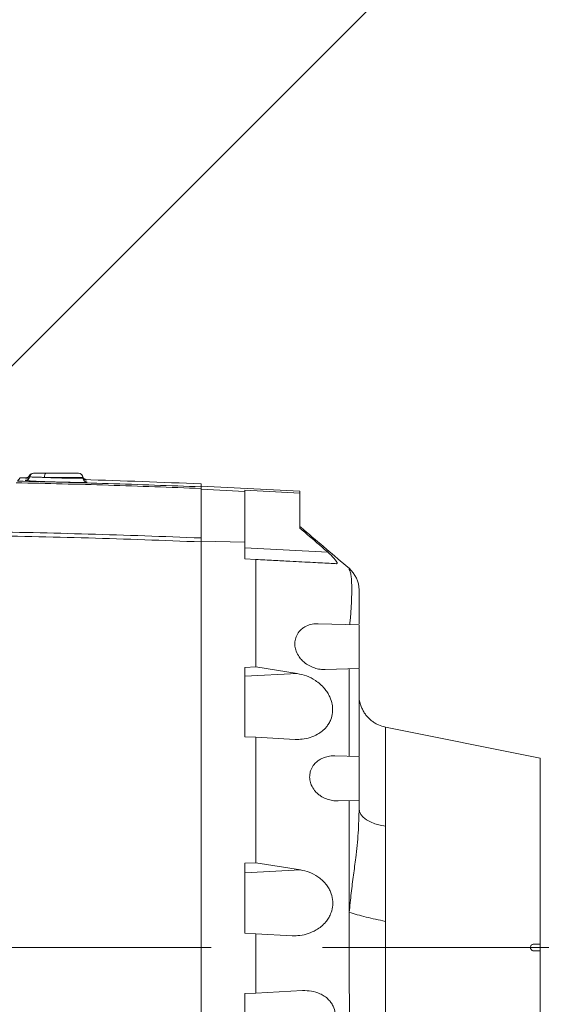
# Model space of a CAD drawing. Header units: millimetres. Extents: x 0 to 16820, y 0 to 11880.
# Tile 54 of 97: x 8311 to 8549, y 6304 to 6753. Entities that reach past the tile are written whole.
import ezdxf

# ---------------------------------------------------------------- set-up
doc = ezdxf.new("R2010")
doc.units = ezdxf.units.MM
doc.header["$LTSCALE"] = 20
doc.linetypes.add('CENTERX2', pattern=[20.32, 12.7, -2.54, 2.54, -2.54])
doc.styles.add('SLDTEXTSTYLE0', font='TXT', dxfattribs={"width": 0.605})
doc.dimstyles.new('SLDDIMSTYLE0', dxfattribs={"dimtxt": 140, "dimasz": 100, "dimexe": 0, "dimexo": 0.0625, "dimgap": 35, "dimtad": 1, "dimtoh": 1, "dimdec": 1, "dimrnd": 1e-09, "dimzin": 12, "dimdsep": 46, "dimtxsty": 'SLDTEXTSTYLE0', "dimsah": 1, "dimcen": 0, "dimadec": 0, "dimazin": 0, "dimtfac": 1, "dimtofl": 0, "dimtmove": 0, "dimatfit": 3, "dimfxl": 0, "dimfrac": 2, "dimtolj": 1, "dimtzin": 12, "dimarcsym": 0})
doc.dimstyles.new('SLDDIMSTYLE1', dxfattribs={"dimtxt": 140, "dimasz": 100, "dimexe": 0, "dimexo": 0.0625, "dimgap": 35, "dimtad": 1, "dimtoh": 1, "dimdec": 4, "dimlfac": 20, "dimzin": 12, "dimdsep": 46, "dimtxsty": 'SLDTEXTSTYLE0', "dimsah": 1, "dimcen": 0.09, "dimadec": 1, "dimazin": 0, "dimtfac": 1, "dimtofl": 0, "dimtmove": 0, "dimatfit": 3, "dimfxl": 0, "dimfrac": 2, "dimtolj": 1, "dimtzin": 12, "dimarcsym": 0})

# ---------------------------------------------------------------- blocks, each defined once
blk = doc.blocks.new('*D7')
at = {"color": 7, "linetype": 'Continuous', "lineweight": 0}
for q in [(9053.09, 7340.39), (8042.93, 6330.23)]:
    blk.add_line((8523.77, 6811.07), q, dxfattribs=at)
blk.add_solid([(8523.77, 6811.07), (8605.08, 6871.17), (8583.87, 6892.38)], dxfattribs=at)
at = {"color": 7, "linetype": 'Continuous', "lineweight": 0, "char_height": 140, "attachment_point": 1, "rotation": 45, "style": 'SLDTEXTSTYLE0'}
for s, insert in [('680', (8676.59, 7218.48)), ('R', (8578.46, 7120.35))]:
    blk.add_mtext(s, dxfattribs=dict(at, insert=insert))
blk = doc.blocks.new('*D8')
at = {"color": 7, "linetype": 'Continuous', "lineweight": 0}
blk.add_line((8986.14, 8701.53), (8042.93, 6330.23), dxfattribs=at)
blk.add_solid([(8986.14, 8701.53), (8935.25, 8614.16), (8963.12, 8603.07)], dxfattribs=at)
at = {"color": 7, "linetype": 'Continuous', "lineweight": 0, "char_height": 140, "attachment_point": 1, "rotation": 68.3093, "style": 'SLDTEXTSTYLE0'}
for s, insert in [('2552', (8554.82, 8105.03)), ('R', (8503.53, 7976.07))]:
    blk.add_mtext(s, dxfattribs=dict(at, insert=insert))
blk = doc.blocks.new('*D9')
at = {"color": 7, "linetype": 'Continuous', "lineweight": 0}
for p, q in [((6701.68, 6330.23), (5210.96, 6330.23)), ((9384.18, 6330.23), (10874.9, 6330.23))]:
    blk.add_line(p, q, dxfattribs=at)
blk.add_arc((8042.93, 6330.23), 2801.97, 180, 0, dxfattribs=at)
for points in [[(5240.96, 6330.23), (5227.75, 6229.98), (5257.74, 6230.52)], [(10844.9, 6330.23), (10828.12, 6230.52), (10858.12, 6229.98)]]:
    blk.add_solid(points, dxfattribs=at)
at = {"color": 7, "linetype": 'Continuous', "lineweight": 0, "char_height": 140, "attachment_point": 1, "style": 'SLDTEXTSTYLE0'}
for s, insert in [('180°', (7876, 3708.73)), ('-', (7812.04, 3708.73))]:
    blk.add_mtext(s, dxfattribs=dict(at, insert=insert))
blk = doc.blocks.new('*D10')
at = {"color": 7, "linetype": 'Continuous', "lineweight": 0}
for p, q in [((6701.68, 6330.23), (5210.96, 6330.23)), ((9384.18, 6330.23), (10874.9, 6330.23))]:
    blk.add_line(p, q, dxfattribs=at)
blk.add_arc((8042.93, 6330.23), 2801.97, 0, 180, dxfattribs=at)
for points in [[(5240.96, 6330.23), (5257.74, 6429.95), (5227.75, 6430.49)], [(10844.9, 6330.23), (10858.12, 6430.49), (10828.12, 6429.95)]]:
    blk.add_solid(points, dxfattribs=at)
at = {"color": 7, "linetype": 'Continuous', "lineweight": 0, "char_height": 140, "attachment_point": 1, "style": 'SLDTEXTSTYLE0'}
for s, insert in [('180°', (7900.14, 9312.67)), ('+', (7787.9, 9312.67))]:
    blk.add_mtext(s, dxfattribs=dict(at, insert=insert))

msp = doc.modelspace()

# ---------------------------------------------------------------- linework, layer by layer
at = {"color": 7, "linetype": 'Continuous', "lineweight": 0}
for p, q in [((8310.2744719, 6542.6329797), (8311.4525415, 6544.14084)), ((8314.0136097, 6544.0801259), (8311.4525415, 6544.14084)), ((8314.0253327, 6544.0582329), (8314.1231071, 6544.057969)), ((8323.4070954, 6546.2342175), (8338.0354993, 6546.2342175)), ((8340.0464929, 6544.0768184), (8340.0327584, 6544.3388894)), ((8393.9334284, 6541.3603417), (8393.9334284, 6540.0195769)), ((8438.9334284, 6538.0019916), (8393.9334284, 6540.3603417)), ((8393.9334284, 6516.7528267), (8393.9334284, 6539.2787011)), ((8413.9334284, 6537.9612472), (8393.9334284, 6538.999136)), ((8438.9334284, 6537.2265036), (8413.9334284, 6538.5109195)), ((8413.9334284, 6537.9612472), (8413.9334284, 6538.5109195)), ((8413.9334284, 6514.7958264), (8413.9334284, 6537.9612472)), ((8438.9334284, 6538.0019916), (8438.9334284, 6537.2265036)), ((8438.9334284, 6537.2265036), (8438.9334284, 6521.2213981)), ((8393.9334284, 6515.3323003), (8413.9334284, 6514.7958264)), ((8393.9334284, 6514.9692672), (8393.9334284, 6330.2342175)), ((8413.9334284, 6507.2342175), (8413.9334284, 6514.7958264)), ((8413.9334284, 6507.2342175), (8418.9334271, 6506.9721787)), ((8465.9334284, 6477.2342175), (8447.3715497, 6477.7202774)), ((8465.9334284, 6477.2342175), (8465.9334284, 6457.2342175)), ((8418.9334647, 6458.032239), (8413.9334284, 6457.8332577)), ((8413.9334284, 6457.8332577), (8413.9334284, 6426.2342175)), ((8418.9334647, 6458.032239), (8437.7574675, 6455.029835)), ((8450.4366651, 6456.8284205), (8465.9334284, 6457.2342175)), ((8548.5334284, 6416.4351104), (8477.9234284, 6430.620155)), ((8413.9334284, 6426.2342175), (8418.9333996, 6425.9721801)), ((8436.8431619, 6425.0335693), (8418.9333996, 6425.9721801)), ((8465.9334284, 6417.2342175), (8454.8664825, 6417.5240157)), ((8465.9334284, 6417.2342175), (8465.9334284, 6397.2342175)), ((8548.5334284, 6416.4351104), (8548.5334284, 6331.7342175)), ((8456.3960124, 6396.9844715), (8465.9334284, 6397.2342175)), ((8465.9334284, 6396.9875524), (8465.9334284, 6393.6416397)), ((8418.933407, 6368.848813), (8413.9334284, 6368.6457638)), ((8413.9334284, 6368.6457638), (8413.9334284, 6336.7342175)), ((8418.933407, 6368.848813), (8439.1958606, 6365.6029788)), ((8413.9334284, 6336.7342175), (8418.9334439, 6336.4721778)), ((8418.9334439, 6336.4721778), (8418.9333816, 6309.496254)), ((8435.4277373, 6335.6077485), (8418.9334439, 6336.4721778)), ((8548.5334284, 6331.7342175), (8545.5334284, 6331.7342175)), ((8548.5334284, 6331.7342175), (8548.5334284, 6328.7342175)), ((8393.9334284, 6330.2342175), (8393.9334284, 6269.8506301)), ((8545.5334284, 6328.7342175), (8548.5334284, 6328.7342175)), ((8548.5334284, 6328.7342175), (8548.5334284, 6244.0333247)), ((8418.9333816, 6309.496254), (8413.9334284, 6309.2342175)), ((8418.9333816, 6309.496254), (8440.1915182, 6310.6103457)), ((8413.9334284, 6309.2342175), (8413.9334284, 6269.5437666))]:
    msp.add_line(p, q, dxfattribs=at)
at = {"color": 8, "linetype": 'Continuous', "lineweight": 0}
for p, q in [((8340.0327584, 6544.3388894), (8322.5122037, 6544.3388894)), ((8413.9334284, 6512.2273652), (8451.6747646, 6510.2494256)), ((8437.7574675, 6455.029835), (8413.9334284, 6453.8183577)), ((8439.1958606, 6365.6029788), (8413.9334284, 6364.3183577)), ((8144.330372, 6330.2342175), (8393.9334284, 6330.2342175))]:
    msp.add_line(p, q, dxfattribs=at)
at = {"color": 7, "linetype": 'CENTERX2', "lineweight": 0}
msp.add_line((8042.9334284, 6330.2342175), (9384.1845053, 6330.2342175), dxfattribs=at)
at = {"color": 8, "linetype": 'Continuous', "lineweight": 0, "flags": 128}
for points in [[(8322.5122037, 6544.3388894), (8322.5371233, 6544.7138265), (8322.5932903, 6545.071537), (8322.6786874, 6545.3991729), (8322.7902472, 6545.6849663), (8322.9239629, 6545.918652), (8323.0750316, 6546.0918366), (8323.2380272, 6546.1982998), (8323.4070954, 6546.2342175)], [(8477.9334284, 6385.5662433), (8475.475404, 6385.9617729), (8473.1759769, 6386.5828094), (8471.1026662, 6387.4111169), (8469.3163513, 6388.4223736), (8467.8694845, 6389.5868856), (8466.8045505, 6390.8704589), (8466.1528195, 6392.2354033), (8465.9334284, 6393.6416397)]]:
    msp.add_lwpolyline(points, dxfattribs=at)
at = {"color": 7, "linetype": 'Continuous', "lineweight": 30}
for radius in [2552, 680]:
    msp.add_circle((8042.9334284, 6330.2342175), radius, dxfattribs=at)
at = {"color": 7, "linetype": 'Continuous', "lineweight": 0}
for centre, radius, start, end in [((8317.4829286, 6544.2342175), 2.0000008, 89.999985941, 152.879908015), ((8317.7979377, 6544.2342181), 1.9999994, 89.999788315, 169.352140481), ((8338.0354993, 6544.2342175), 2, 3, 90), ((8338.1259585, 6544.234218), 1.9999995, 15.222404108, 90.000166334), ((8217.9334284, 2545.2342175), 4000, 87.4781715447, 88.2468467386), ((8452.9334544, 6493.0375697), 12.9999741, 0.177684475, 49.55005376)]:
    msp.add_arc(centre, radius, start, end, dxfattribs=at)
at = {"color": 8, "linetype": 'Continuous', "lineweight": 0}
for points, knots in [([(8310.2744719, 6542.6329797), (8324.0455957, 6542.3045024), (8351.9878832, 6541.6380058), (8379.8187651, 6540.5641777), (8393.9334284, 6540.0195769)], [0, 0, 0, 0, 0.4928416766, 1, 1, 1, 1]), ([(8314.0463549, 6542.8970877), (8313.9640226, 6542.9106119), (8313.745871, 6542.9464461), (8313.8734918, 6542.9920329), (8314.0800493, 6543.0241568), (8314.3611357, 6543.0340321), (8314.3617013, 6543.0340519)], [0, 0, 0, 0, 0.232471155, 0.6159663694, 0.9992273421, 1, 1, 1, 1]), ([(8313.9113648, 6544.0530126), (8313.8902722, 6544.055954), (8313.8594673, 6544.0602499), (8314.059903, 6544.0580919), (8314.1230973, 6544.0574116)], [0, 0, 0, 0, 0.6847149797, 1, 1, 1, 1]), ([(8316.0270151, 6545.1335939), (8316.0078482, 6545.1340286), (8315.7403303, 6545.140096), (8315.5620846, 6545.1449351), (8315.7055012, 6545.1444944), (8315.707217, 6545.1444891)], [0, 0, 0, 0, 0.0708508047, 0.9888836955, 1, 1, 1, 1]), ([(8322.5122037, 6544.3388894), (8321.9246196, 6544.3528888), (8320.7323249, 6544.3812957), (8319.1979187, 6544.4247432), (8317.8906456, 6544.4677491), (8316.8801903, 6544.5085448), (8316.1931795, 6544.546349), (8315.8454174, 6544.5756772), (8315.8651265, 6544.5901284), (8315.8720897, 6544.595234)], [0, 0, 0, 0, 0.1504927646, 0.3053719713, 0.4557935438, 0.6105967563, 0.7608665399, 0.9155145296, 1, 1, 1, 1]), ([(8322.5122037, 6544.3388894), (8323.0114913, 6544.3166017), (8324.1208188, 6544.2670825), (8325.9843695, 6544.1947722), (8328.0130135, 6544.1252016), (8330.061254, 6544.0646955), (8332.0307364, 6544.015981), (8333.9025829, 6543.9795732), (8335.7359948, 6543.9552059), (8337.3066679, 6543.9484045), (8338.5475184, 6543.95935), (8339.4010958, 6543.9833459), (8339.8964494, 6544.0224649), (8340.1007265, 6544.0542831), (8340.0430229, 6544.0757451), (8340.0412491, 6544.0764048)], [0, 0, 0, 0, 0.0667678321, 0.1483461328, 0.2322869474, 0.3138295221, 0.3977356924, 0.4792768, 0.5631852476, 0.6662682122, 0.7478230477, 0.8317478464, 0.9133561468, 0.9973364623, 1, 1, 1, 1]), ([(8393.9334284, 6539.2787011), (8379.8655174, 6539.8210872), (8351.8450044, 6540.9014138), (8323.7118715, 6541.5692366), (8309.7031913, 6541.9017739)], [0, 0, 0, 0, 0.5020575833, 1, 1, 1, 1]), ([(8341.8372095, 6542.2271468), (8341.9088595, 6542.2109918), (8342.0637442, 6542.17607), (8341.8889995, 6542.1502465), (8341.795092, 6542.1363691)], [0, 0, 0, 0, 0.4626019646, 1, 1, 1, 1]), ([(8393.9334284, 6514.9692672), (8385.386485, 6515.3018359), (8368.2899724, 6515.9670753), (8342.5686906, 6516.7688149), (8316.7951224, 6517.442086), (8299.5774455, 6517.761282), (8290.9672828, 6517.9209045)], [0, 0, 0, 0, 0.24971654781, 0.49950980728, 0.7497164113, 1, 1, 1, 1]), ([(8292.3425645, 6519.6811849), (8300.7160775, 6519.5237), (8317.465543, 6519.2086843), (8342.7737959, 6518.5459952), (8368.2737023, 6517.7512725), (8385.3793102, 6517.085676), (8393.9334284, 6516.7528267)], [0, 0, 0, 0, 0.2467020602, 0.4934759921, 0.7466990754, 1, 1, 1, 1]), ([(8461.3469727, 6502.3534031), (8461.3471401, 6502.3625213), (8461.3474741, 6502.3807167), (8461.3478103, 6502.3982806), (8461.3479781, 6502.4070427)], [0, 0, 0, 0, 0.50112814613, 1, 1, 1, 1]), ([(8461.658527, 6477.3461598), (8461.7427932, 6478.0532934), (8461.961699, 6479.8902786), (8462.1930277, 6482.724378), (8462.4252537, 6486.3144878), (8462.5723347, 6490.0890155), (8462.6149076, 6493.845172), (8462.5397248, 6497.0190645), (8462.3297204, 6499.5407037), (8461.989065, 6501.4168064), (8461.5609186, 6502.041328), (8461.3469727, 6502.3534031)], [0, 0, 0, 0, 0.05490350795, 0.14262780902, 0.22889503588, 0.35760499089, 0.48572080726, 0.61505973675, 0.74253321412, 0.87134320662, 1, 1, 1, 1]), ([(8461.3479781, 6502.4070427), (8461.3516773, 6502.58375), (8461.3580918, 6502.8901658), (8461.3584928, 6502.9274886), (8461.3586626, 6502.9432877)], [0, 0, 0, 0, 0.5766910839, 1, 1, 1, 1]), ([(8461.4147008, 6417.3525446), (8461.4162619, 6420.3853896), (8461.4196463, 6426.9603778), (8461.4353399, 6436.9573602), (8461.4522547, 6444.9747565), (8461.4658197, 6450.5919226), (8461.4739681, 6453.8506191), (8461.4797094, 6456.0517687), (8461.4824895, 6457.1176656)], [0, 0, 0, 0, 0.2282880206, 0.4949118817, 0.7536541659, 0.8334883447, 0.9193674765, 1, 1, 1, 1]), ([(8477.9334284, 6430.5575206), (8477.9334284, 6430.5274039), (8477.9334284, 6430.4607181), (8477.9334284, 6429.3558938), (8477.9334284, 6427.4477598), (8477.9334284, 6424.7078578), (8477.9334284, 6421.1892755), (8477.9334284, 6416.9133276), (8477.9334284, 6411.9169221), (8477.9334284, 6406.2439987), (8477.9334284, 6399.930639), (8477.9334284, 6393.0711212), (8477.9334284, 6388.0678693), (8477.9334284, 6385.5662433)], [0, 0, 0, 0, 0.0760892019, 0.1684802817, 0.2608713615, 0.3532624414, 0.4456535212, 0.538044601, 0.6304356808, 0.7228267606, 0.8152178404, 0.9076089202, 1, 1, 1, 1]), ([(8461.4309257, 6346.2331031), (8461.4288773, 6349.0401729), (8461.424571, 6354.9415728), (8461.432843, 6363.6149951), (8461.439327, 6372.2068432), (8461.4372096, 6380.6566148), (8461.428869, 6388.9449281), (8461.4233142, 6394.5052704), (8461.420706, 6397.1160477)], [0, 0, 0, 0, 0.1653832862, 0.3476910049, 0.5112140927, 0.6719629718, 0.8459750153, 1, 1, 1, 1]), ([(8461.4309258, 6346.2330519), (8461.7232916, 6349.1740491), (8462.2921422, 6354.8962904), (8463.3853915, 6363.1753825), (8464.5869231, 6372.3056313), (8465.7062062, 6382.39571), (8465.8577399, 6389.8955806), (8465.9334284, 6393.6416397)], [0, 0, 0, 0, 0.1811462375, 0.3524527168, 0.517262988, 0.7588809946, 1, 1, 1, 1]), ([(8461.4377937, 6233.7239653), (8461.4417902, 6234.3906343), (8461.4529647, 6236.2546794), (8461.4688481, 6239.9760856), (8461.4843321, 6245.0923569), (8461.4970077, 6250.7301198), (8461.5072664, 6256.8348539), (8461.5151996, 6263.3929662), (8461.5204886, 6270.3691632), (8461.5228995, 6277.7020036), (8461.5220007, 6285.4714821), (8461.5172991, 6293.6774354), (8461.5085236, 6302.1913738), (8461.4962831, 6310.9002734), (8461.4819258, 6319.6952409), (8461.4661093, 6328.5284125), (8461.4489377, 6337.3796078), (8461.4369297, 6343.2818327), (8461.4309253, 6346.2331031)], [0, 0, 0, 0, 0.0357769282, 0.1000343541, 0.1643276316, 0.2286322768, 0.2929125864, 0.3572002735, 0.4214800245, 0.4857797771, 0.5500512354, 0.6143411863, 0.6786132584, 0.7428911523, 0.8071694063, 0.8714497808, 0.9357214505, 1, 1, 1, 1]), ([(8477.9334284, 6342.1557646), (8477.9334284, 6339.4455423), (8477.9334284, 6334.0250976), (8477.9334284, 6325.8482352), (8477.9334284, 6317.706039), (8477.9334284, 6309.6451782), (8477.9334284, 6301.7208847), (8477.9334284, 6293.9850486), (8477.9334284, 6286.4889671), (8477.9334284, 6279.2821768), (8477.9334284, 6272.4123481), (8477.9334284, 6265.9249101), (8477.9334284, 6259.8627676), (8477.9334284, 6254.2660081), (8477.9334284, 6249.1716545), (8477.9334284, 6244.6133602), (8477.9334284, 6240.621408), (8477.9334284, 6237.2216846), (8477.9334284, 6234.438588), (8477.9334284, 6232.283378), (8477.9334284, 6230.7969752), (8477.9334284, 6229.957659), (8477.9334284, 6229.9231942), (8477.9334284, 6229.9081436)], [0, 0, 0, 0, 0.0481342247, 0.0962684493, 0.144402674, 0.1925368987, 0.2406711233, 0.288805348, 0.3369395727, 0.3850737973, 0.433208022, 0.4813422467, 0.5294764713, 0.577610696, 0.6257449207, 0.6738791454, 0.72201337, 0.7701475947, 0.8182818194, 0.866416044, 0.9145502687, 0.9626844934, 1, 1, 1, 1])]:
    msp.add_open_spline(points, degree=3, knots=knots, dxfattribs=at)
at = {"color": 7, "linetype": 'Continuous', "lineweight": 0}
for points, knots in [([(8315.6073055, 6543.9827463), (8315.3815685, 6543.9904714), (8314.7710924, 6544.0113629), (8314.2032838, 6544.0343594), (8313.8702416, 6544.049977), (8313.9053812, 6544.0525709), (8313.9113648, 6544.0530126)], [0, 0, 0, 0, 0.2101832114, 0.568412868, 0.9265086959, 1, 1, 1, 1]), ([(8315.6856918, 6545.153287), (8315.6679488, 6545.1051231), (8315.5883004, 6544.8889161), (8315.3178021, 6544.6030038), (8314.9580056, 6544.3258576), (8314.6181115, 6544.1701872), (8314.3497041, 6544.0973214), (8314.1840753, 6544.0716811), (8314.0978977, 6544.0630505), (8314.0395305, 6544.0591686), (8314.0070309, 6544.0581759), (8314.0125589, 6544.0582791), (8314.0152609, 6544.0583296)], [0, 0, 0, 0, 0.0543079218, 0.2437878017, 0.4038886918, 0.5372488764, 0.64029129, 0.704314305, 0.751665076, 0.8094175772, 0.9068504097, 1, 1, 1, 1]), ([(8341.795092, 6542.1363691), (8341.7873232, 6542.1343217), (8341.7151576, 6542.1153029), (8341.2059536, 6542.0907894), (8340.2475578, 6542.0655314), (8338.7966148, 6542.0546971), (8336.9713485, 6542.0613917), (8334.8367492, 6542.085767), (8332.6705588, 6542.1217627), (8330.3667216, 6542.1707083), (8327.9942208, 6542.2307347), (8325.6189021, 6542.3005691), (8323.3062882, 6542.3778961), (8321.1264889, 6542.4607816), (8319.1338714, 6542.5467294), (8317.3968492, 6542.6333078), (8315.9451173, 6542.7182873), (8314.8649275, 6542.7983654), (8314.218367, 6542.8589494), (8314.0842417, 6542.8886875), (8314.0463549, 6542.8970877)], [0, 0, 0, 0, 0.0071990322, 0.0668734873, 0.1265096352, 0.1861457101, 0.2604484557, 0.3200733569, 0.3796983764, 0.4393220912, 0.4989459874, 0.5585952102, 0.6182445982, 0.6779323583, 0.7376201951, 0.7973354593, 0.8570506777, 0.9167703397, 0.9764898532, 1, 1, 1, 1]), ([(8314.1230973, 6544.0574116), (8314.2080413, 6544.0569197), (8314.4269783, 6544.0556521), (8314.956607, 6544.0465987), (8315.4994286, 6544.0349993), (8315.6312837, 6544.0321818)], [0, 0, 0, 0, 0.32430330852, 0.83586864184, 1, 1, 1, 1]), ([(8315.8257019, 6544.6107131), (8315.7715234, 6544.4004283), (8315.6701441, 6544.0069409), (8315.321306, 6543.5600519), (8314.9627232, 6543.2736849), (8314.6584486, 6543.1225562), (8314.4527017, 6543.0543079), (8314.3232602, 6543.0240134), (8314.26969, 6543.017118), (8314.2851374, 6543.0187274), (8314.2886374, 6543.019092)], [0, 0, 0, 0, 0.18540137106, 0.34692505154, 0.48416102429, 0.5983691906, 0.69418418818, 0.79878825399, 0.95441008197, 1, 1, 1, 1]), ([(8317.9121136, 6546.2342175), (8317.8787323, 6546.2342175), (8317.722305, 6546.2342175), (8318.6117586, 6546.2342175), (8320.4777382, 6546.2342175), (8322.4306778, 6546.2342175), (8323.4070954, 6546.2342175)], [0, 0, 0, 0, 0.0829093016, 0.3885186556, 0.694275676, 1, 1, 1, 1]), ([(8341.4917335, 6542.275167), (8341.4870483, 6542.2760617), (8341.4753494, 6542.2782957), (8341.3362571, 6542.315803), (8341.0553296, 6542.437526), (8340.6708427, 6542.6947532), (8340.292881, 6543.1575466), (8340.0605933, 6543.6640098), (8340.0740399, 6543.9880807), (8340.0777274, 6544.0769523)], [0, 0, 0, 0, 0.1018623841, 0.2543506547, 0.3696989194, 0.5164126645, 0.707723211, 0.9198474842, 1, 1, 1, 1]), ([(8341.550075, 6543.3329397), (8341.5219246, 6543.3390137), (8341.3783057, 6543.3700021), (8340.980038, 6543.5218826), (8340.4931286, 6543.9031305), (8340.1427175, 6544.3709477), (8340.092339, 6544.6976739), (8340.081612, 6544.7672428)], [0, 0, 0, 0, 0.0489899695, 0.2499386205, 0.5508615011, 0.9043663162, 1, 1, 1, 1]), ([(8340.2515791, 6543.354732), (8340.5753561, 6543.3433354), (8341.2450481, 6543.3197629), (8341.7913373, 6543.2962452), (8341.9948091, 6543.2817834), (8341.7730389, 6543.2790265), (8341.2273661, 6543.2857541), (8340.5739271, 6543.298774), (8340.2705132, 6543.3048195)], [0, 0, 0, 0, 0.16132558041, 0.33368162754, 0.5060374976, 0.67833987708, 0.85064227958, 1, 1, 1, 1]), ([(8341.4782583, 6542.2800236), (8341.6065071, 6542.2668202), (8341.7930039, 6542.2476201), (8341.8266888, 6542.2320193), (8341.8372095, 6542.2271468)], [0, 0, 0, 0, 0.6876725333, 1, 1, 1, 1]), ([(8393.9334284, 6539.2787011), (8393.9334284, 6539.4805611), (8393.9334284, 6539.8950286), (8393.9334284, 6539.9773492), (8393.9334284, 6540.0195769)], [0, 0, 0, 0, 0.4870343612, 1, 1, 1, 1]), ([(8438.9334284, 6521.2213981), (8441.9162914, 6518.7181612), (8446.2100868, 6515.1147819), (8450.3965896, 6511.3874207), (8451.6747646, 6510.2494256)], [0, 0, 0, 0, 0.6946914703, 1, 1, 1, 1]), ([(8461.3586341, 6502.9433208), (8454.4946219, 6508.7846829), (8447.0229626, 6515.1431606), (8439.5505768, 6521.5022954), (8438.9428705, 6522.0194644)], [0, 0, 0, 0, 0.91867305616, 1, 1, 1, 1]), ([(8393.9334284, 6514.9692672), (8393.9334284, 6515.2988027), (8393.9334284, 6515.9801681), (8393.9334284, 6516.4897163), (8393.9334284, 6516.7528267)], [0, 0, 0, 0, 0.4836399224, 1, 1, 1, 1]), ([(8418.9334271, 6506.9721787), (8418.9334052, 6498.8337263), (8418.9333613, 6482.5533053), (8418.9334302, 6466.2071046), (8418.9334647, 6458.032239)], [0, 0, 0, 0, 0.4998920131, 1, 1, 1, 1]), ([(8455.6536624, 6505.0477527), (8454.8548526, 6505.0896166), (8453.0401104, 6505.1847232), (8449.3795579, 6505.3765646), (8444.9010096, 6505.6112754), (8439.9222959, 6505.8721987), (8433.9831391, 6506.1834567), (8427.0497401, 6506.5468208), (8421.6429503, 6506.8301786), (8418.9334271, 6506.9721787)], [0, 0, 0, 0, 0.10513394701, 0.23884411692, 0.37262062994, 0.50931015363, 0.64601686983, 0.82260721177, 1, 1, 1, 1]), ([(8451.6747646, 6510.2494256), (8452.1207663, 6509.8377797), (8453.0114252, 6509.0157289), (8454.2053214, 6507.8148046), (8455.1970738, 6506.6981047), (8455.8071177, 6505.8333135), (8456.0017981, 6505.2902727), (8455.9110261, 6505.0644177), (8455.7283754, 6505.0525906), (8455.6536624, 6505.0477527)], [0, 0, 0, 0, 0.1911535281, 0.3817307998, 0.5418966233, 0.7036081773, 0.8136754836, 0.9237842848, 1, 1, 1, 1]), ([(8465.9334284, 6492.9542652), (8465.9334284, 6492.666991), (8465.9334284, 6492.3588038), (8465.9334284, 6492.5296121), (8465.9334284, 6491.7878815), (8465.9334284, 6490.3474439), (8465.9334284, 6488.4814268), (8465.9334284, 6486.1218695), (8465.9334284, 6483.3553191), (8465.9334284, 6480.4835844), (8465.9334284, 6478.4665419), (8465.9334284, 6477.5842275)], [0, 0, 0, 0, 0.6667172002, 0.7152530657, 0.7645186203, 0.8046723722, 0.8460102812, 0.8861516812, 0.9274116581, 0.9682476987, 1, 1, 1, 1]), ([(8447.3715497, 6477.7202774), (8446.43085, 6477.6884114), (8444.5508519, 6477.6247267), (8442.2284311, 6476.8481934), (8440.4241642, 6475.8112742), (8438.8642234, 6474.5042363), (8437.4935446, 6472.635389), (8436.6536185, 6470.0946794), (8436.5914712, 6467.5544375), (8437.2486841, 6464.9106933), (8438.4556806, 6462.7176144), (8439.9520227, 6460.9652465), (8441.6551251, 6459.4907841), (8443.7509912, 6458.2182666), (8446.2337885, 6457.2944503), (8448.4848724, 6456.8223484), (8449.8896189, 6456.8677236), (8450.4351745, 6456.8853458)], [0, 0, 0, 0, 0.0886459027, 0.1771597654, 0.22818037, 0.2791371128, 0.356931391, 0.4174934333, 0.478344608, 0.5333386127, 0.607129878, 0.6598395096, 0.7126395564, 0.7903993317, 0.8682646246, 0.9488384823, 1, 1, 1, 1]), ([(8437.7574675, 6455.029835), (8439.1772986, 6454.7179603), (8442.0148817, 6454.0946677), (8445.5171387, 6452.2796851), (8448.225662, 6450.2426159), (8450.0512865, 6448.407337), (8451.5233375, 6446.4379032), (8452.8410357, 6444.0704694), (8453.6703466, 6441.5268939), (8453.9268092, 6439.054854), (8453.8385601, 6436.7149224), (8453.2404192, 6434.3796976), (8452.1887631, 6432.2602252), (8450.8955011, 6430.4288373), (8449.17279, 6428.7277484), (8446.6863241, 6427.0262482), (8443.6118916, 6425.7275589), (8440.17049, 6425.0090955), (8437.8941447, 6425.0258389), (8436.8431619, 6425.0335693)], [0, 0, 0, 0, 0.09736211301, 0.19458165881, 0.24932939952, 0.30400900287, 0.34570726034, 0.38734286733, 0.4508798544, 0.48295805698, 0.51503056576, 0.57220163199, 0.61080395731, 0.64946374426, 0.70523586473, 0.76110688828, 0.84462841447, 0.92826534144, 1, 1, 1, 1]), ([(8465.9334284, 6456.9875424), (8465.9334284, 6453.628506), (8465.9334284, 6441.898952), (8465.9334284, 6428.7529773), (8465.9334284, 6418.9553318), (8465.9334284, 6417.5842175)], [0, 0, 0, 0, 0.256580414, 0.8959634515, 1, 1, 1, 1]), ([(8477.9334284, 6430.6178748), (8476.8752411, 6430.8978868), (8475.2681667, 6431.3231424), (8473.2678062, 6432.3715329), (8471.8119078, 6433.3446515), (8470.4989616, 6434.471645), (8469.348513, 6435.6997645), (8468.4382058, 6436.9383228), (8467.8088149, 6437.994981), (8467.3795733, 6438.8320875), (8467.0117363, 6439.6718634), (8466.7018728, 6440.5024577), (8466.4486032, 6441.3047939), (8466.2259643, 6442.1439098), (8466.0664689, 6442.8858156), (8465.9786034, 6443.3825585), (8465.9612524, 6443.3995654), (8465.9530711, 6443.4075845)], [0, 0, 0, 0, 0.1025945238, 0.1558108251, 0.2103603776, 0.267093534, 0.3247938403, 0.3803013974, 0.4089533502, 0.4411543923, 0.4802168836, 0.5284415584, 0.586569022, 0.6549264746, 0.7621736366, 0.8878599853, 1, 1, 1, 1]), ([(8418.9333996, 6425.9721801), (8418.9334262, 6416.4641354), (8418.9334794, 6397.4425231), (8418.9334311, 6378.3818944), (8418.933407, 6368.848813)], [0, 0, 0, 0, 0.4998548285, 1, 1, 1, 1]), ([(8456.3948045, 6397.0306), (8456.1649266, 6397.0109016), (8455.0994622, 6396.9196012), (8453.181923, 6397.2207031), (8450.7041796, 6397.9458095), (8448.6143479, 6399.0580381), (8446.9403475, 6400.3571834), (8445.450206, 6401.9182098), (8444.1595969, 6403.9856088), (8443.3959336, 6406.5954522), (8443.3799348, 6409.0766632), (8444.062393, 6411.5550976), (8445.2901157, 6413.5157954), (8446.8117346, 6414.9975446), (8448.5437579, 6416.1708242), (8450.6695739, 6417.0482114), (8452.8843017, 6417.5273195), (8454.2960187, 6417.4852391), (8454.8650229, 6417.4682783)], [0, 0, 0, 0, 0.021728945, 0.1007118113, 0.1797328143, 0.2586509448, 0.3089305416, 0.3591425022, 0.4339508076, 0.4931074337, 0.5525212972, 0.6067752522, 0.6811204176, 0.7346485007, 0.7882691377, 0.8673488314, 0.9465338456, 1, 1, 1, 1]), ([(8439.1958606, 6365.6029788), (8440.5428821, 6365.3073913), (8443.2782972, 6364.7071377), (8446.574835, 6362.9824719), (8449.0747219, 6361.0400247), (8450.6986185, 6359.3438388), (8452.0137075, 6357.4908235), (8453.1821098, 6355.2192862), (8454.0291482, 6352.193466), (8453.9902553, 6348.6375706), (8453.1460262, 6345.7467543), (8452.0047896, 6343.5538417), (8450.5940639, 6341.6113906), (8448.7183828, 6339.7657074), (8446.0639006, 6337.9177623), (8442.7961451, 6336.4690798), (8439.0949646, 6335.6032224), (8436.6139728, 6335.6062845), (8435.4277373, 6335.6077485)], [0, 0, 0, 0, 0.0926358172, 0.1881168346, 0.2378019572, 0.2884079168, 0.3274006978, 0.3673451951, 0.4285501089, 0.4900084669, 0.5465863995, 0.5861796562, 0.6268997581, 0.6850220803, 0.7447373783, 0.8306892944, 0.9190475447, 1, 1, 1, 1]), ([(8477.9334284, 6342.1557646), (8476.427834, 6342.4680291), (8473.4040247, 6343.0951755), (8469.0992554, 6344.1121529), (8465.0346113, 6345.1630104), (8462.6288077, 6345.8773992), (8461.4309253, 6346.2331031)], [0, 0, 0, 0, 0.2489564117, 0.4999996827, 0.7510430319, 1, 1, 1, 1]), ([(8545.5334284, 6331.7342175), (8545.3619914, 6331.7170977), (8545.0190084, 6331.6828473), (8544.5640386, 6331.4156659), (8544.2230716, 6331.0236557), (8544.0360536, 6330.5415277), (8544.0189999, 6330.0329577), (8544.1669752, 6329.5518524), (8544.4622761, 6329.1448524), (8544.876712, 6328.8550077), (8545.2571431, 6328.7434326), (8545.4794573, 6328.7360177), (8545.5334284, 6328.7342175)], [0, 0, 0, 0, 0.1101695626, 0.2204090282, 0.3297509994, 0.4368700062, 0.5417750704, 0.6456337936, 0.7501053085, 0.8564945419, 0.965161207, 1, 1, 1, 1]), ([(8440.1915182, 6310.6103457), (8441.5482161, 6310.5983326), (8444.2596535, 6310.5743239), (8447.5894878, 6309.5401603), (8450.1288505, 6308.1560338), (8451.811226, 6306.8100837), (8453.1631642, 6305.2639503), (8454.3582363, 6303.2886599), (8455.1495481, 6300.9103742), (8455.18219, 6299.0178189), (8455.1948044, 6298.2864479)], [0, 0, 0, 0, 0.2007599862, 0.4012301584, 0.5103163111, 0.6192667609, 0.7035380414, 0.7876795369, 0.9179495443, 1, 1, 1, 1])]:
    msp.add_open_spline(points, degree=3, knots=knots, dxfattribs=at)
at = {"color": 8, "linetype": 'Continuous', "lineweight": 0}
msp.add_open_spline([(8477.9334284, 6385.5662433), (8477.9334284, 6382.2504744), (8477.9334284, 6375.6189367), (8477.9334284, 6364.8568666), (8477.9334284, 6353.692681), (8477.9334284, 6346.0014034), (8477.9334284, 6342.1557646)], degree=3, dxfattribs=at)

# ---------------------------------------------------------------- dimensions: what is measured, and where the dimension line sits
at = {"color": 7, "linetype": 'Continuous', "lineweight": 0}
for base, line1, line2, text, picture, middle in [((8042.9334284, 9132.2049447), ((9384.1845053, 6330.2342175), (8042.9334284, 6330.2342175)), ((6701.6823515, 6330.2342175), (8042.9334284, 6330.2342175)), '+<>', '*D10', (8042.9334284, 9132.2049447)), ((8042.9334284, 3528.2634903), ((6701.6823515, 6330.2342175), (8042.9334284, 6330.2342175)), ((9384.1845053, 6330.2342175), (8042.9334284, 6330.2342175)), '-<>', '*D9', (8042.9334284, 3528.2634903))]:
    dim = msp.add_angular_dim_2l(base=base, line1=line1, line2=line2, text=text, dimstyle='SLDDIMSTYLE1', dxfattribs=at)
    dim.commit()
    dim.dimension.update_dxf_attribs({"geometry": picture, "text_midpoint": middle, "dimtype": 162})
for mpoint, picture, middle in [((8986.1430295, 8701.5333653), '*D8', (8776.8414629, 8175.3333439)), ((8523.7660396, 6811.0668287), '*D7', (8871.6553177, 7158.9561068))]:
    dim = msp.add_radius_dim(center=(8042.9334284, 6330.2342175), mpoint=mpoint, dimstyle='SLDDIMSTYLE0', dxfattribs=at)
    dim.commit()
    dim.dimension.update_dxf_attribs({"geometry": picture, "text_midpoint": middle, "dimtype": 164})

doc.saveas('drawing.dxf')
